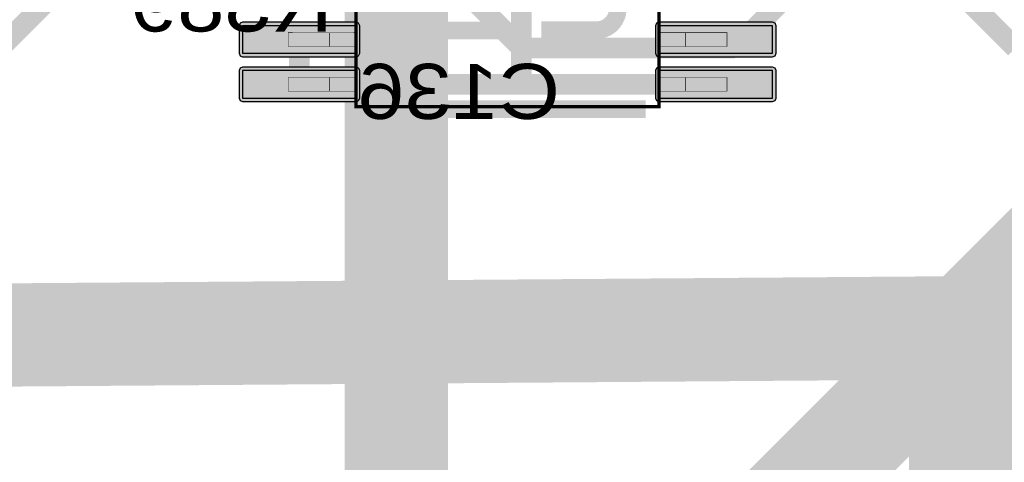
# Model space of a CAD drawing. Header units: millimetres. Extents: x -8 to 125, y -6 to 113.
# Tile 119 of 142: x 89.69 to 103.99, y 34.62 to 41.05. Entities that reach past the tile are written whole.
import ezdxf
from ezdxf.enums import TextEntityAlignment as Align

# ---------------------------------------------------------------- set-up
doc = ezdxf.new("R2010")
doc.units = ezdxf.units.MM
for name, color, linetype, true_color in [('Bottom Layer', 7, 'Continuous', 0x0000ff), ('Bottom Silkscreen Layer', 7, 'Continuous', 0x66cc33), ('Component Shape Layer', 7, 'Continuous', 0x00cccc), ('Inner1', 7, 'Continuous', 0x999966), ('Inner2', 7, 'Continuous', 0x008000), ('Pin Floating Layer', 7, 'Continuous', 0xff99ff), ('Pin Soldering Layer', 7, 'Continuous', 0xcc9999), ('Top Layer', 7, 'Continuous', 0xff0000), ('Top Paste Mask Layer', 7, 'Continuous', 0x808080), ('Top Silkscreen Layer', 7, 'Continuous', 0xffcc00), ('Top Solder Mask Layer', 7, 'Continuous', 0x800080)]:
    doc.layers.add(name, color=color, linetype=linetype, true_color=true_color)
doc.styles.get("Standard").update_dxf_attribs({"font": 'arial.ttf'})

msp = doc.modelspace()

# ---------------------------------------------------------------- hatches: boundary and pattern name
at = {"layer": 'Pin Floating Layer'}
for points in [[(94.18595377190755, 40.862687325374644), (94.18595377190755, 40.66309372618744), (94.58595377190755, 40.66309372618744), (94.58595377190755, 40.863093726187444)], [(99.36245872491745, 40.66352552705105), (99.36245872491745, 40.863119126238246), (98.96245872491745, 40.863119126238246), (98.96245872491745, 40.66311912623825)], [(94.18595377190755, 40.212700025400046), (94.18595377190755, 40.01310642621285), (94.58595377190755, 40.01310642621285), (94.58595377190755, 40.213106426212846)], [(99.36245872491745, 40.013538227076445), (99.36245872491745, 40.21313182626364), (98.96245872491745, 40.21313182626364), (98.96245872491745, 40.013131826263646)]]:
    msp.add_hatch(color=256, dxfattribs=at).paths.add_polyline_path(points)
at = {"layer": 'Pin Soldering Layer'}
for points in [[(94.18849377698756, 40.862687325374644), (94.18849377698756, 40.66309372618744), (93.58811277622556, 40.66309372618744), (93.58811277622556, 40.863093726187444)], [(99.35991871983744, 40.66352552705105), (99.35991871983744, 40.863119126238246), (99.96029972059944, 40.863119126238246), (99.96029972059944, 40.66311912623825)], [(94.18849377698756, 40.212700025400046), (94.18849377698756, 40.01310642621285), (93.58811277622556, 40.01310642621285), (93.58811277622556, 40.213106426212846)], [(99.35991871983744, 40.013538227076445), (99.35991871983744, 40.21313182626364), (99.96029972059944, 40.21313182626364), (99.96029972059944, 40.013131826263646)]]:
    msp.add_hatch(color=256, dxfattribs=at).paths.add_polyline_path(points)
at = {"layer": 'Top Layer'}
for points in [[(94.5765938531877, 40.96301752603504), (92.92658115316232, 40.96301752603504), (92.92658115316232, 40.56301752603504), (94.5765938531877, 40.56301752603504)], [(100.6218059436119, 40.96301752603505), (98.97179324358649, 40.96301752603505), (98.97179324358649, 40.563017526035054), (100.6218059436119, 40.563017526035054)], [(94.5765938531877, 40.31328422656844), (92.92658115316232, 40.31328422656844), (92.92658115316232, 39.91328422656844), (94.5765938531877, 39.91328422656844)], [(100.6218059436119, 40.313284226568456), (98.97179324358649, 40.313284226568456), (98.97179324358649, 39.91328422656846), (100.6218059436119, 39.91328422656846)]]:
    msp.add_hatch(color=256, dxfattribs=at).paths.add_polyline_path(points)
at = {"layer": 'Top Paste Mask Layer'}
for points in [[(94.5765938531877, 40.96301752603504), (92.92658115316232, 40.96301752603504), (92.92658115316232, 40.56301752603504), (94.5765938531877, 40.56301752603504)], [(100.6218059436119, 40.96301752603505), (98.97179324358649, 40.96301752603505), (98.97179324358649, 40.563017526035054), (100.6218059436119, 40.563017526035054)], [(94.5765938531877, 40.31328422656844), (92.92658115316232, 40.31328422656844), (92.92658115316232, 39.91328422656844), (94.5765938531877, 39.91328422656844)], [(100.6218059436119, 40.313284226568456), (98.97179324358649, 40.313284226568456), (98.97179324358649, 39.91328422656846), (100.6218059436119, 39.91328422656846)]]:
    msp.add_hatch(color=256, dxfattribs=at).paths.add_polyline_path(points)
at = {"layer": 'Top Solder Mask Layer'}
for points in [[(94.5765938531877, 41.013817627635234), (92.92658115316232, 41.013817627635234), (92.89066005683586, 40.99893862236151), (92.8757810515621, 40.96301752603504), (92.87578105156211, 40.56301752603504), (92.89066005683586, 40.52709642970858), (92.92658115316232, 40.512217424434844), (94.5765938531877, 40.512217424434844), (94.61251494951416, 40.52709642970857), (94.62739395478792, 40.56301752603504), (94.6273939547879, 40.96301752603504), (94.61251494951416, 40.9989386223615)], [(100.6218059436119, 41.013817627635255), (98.97179324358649, 41.013817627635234), (98.93587214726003, 40.99893862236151), (98.9209931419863, 40.96301752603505), (98.92099314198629, 40.56301752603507), (98.93587214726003, 40.52709642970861), (98.97179324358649, 40.51221742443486), (100.6218059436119, 40.51221742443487), (100.65772703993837, 40.5270964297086), (100.67260604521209, 40.563017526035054), (100.6726060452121, 40.96301752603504), (100.65772703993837, 40.9989386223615)], [(94.5765938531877, 40.36408432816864), (92.92658115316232, 40.36408432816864), (92.89066005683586, 40.34920532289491), (92.8757810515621, 40.31328422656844), (92.87578105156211, 39.91328422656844), (92.89066005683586, 39.87736313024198), (92.92658115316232, 39.86248412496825), (94.5765938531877, 39.86248412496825), (94.61251494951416, 39.877363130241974), (94.62739395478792, 39.91328422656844), (94.6273939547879, 40.31328422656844), (94.61251494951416, 40.3492053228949)], [(100.6218059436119, 40.36408432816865), (98.97179324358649, 40.36408432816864), (98.93587214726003, 40.34920532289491), (98.9209931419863, 40.313284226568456), (98.92099314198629, 39.91328422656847), (98.93587214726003, 39.87736313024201), (98.97179324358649, 39.86248412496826), (100.6218059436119, 39.862484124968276), (100.65772703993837, 39.877363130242), (100.67260604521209, 39.91328422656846), (100.6726060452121, 40.31328422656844), (100.65772703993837, 40.3492053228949)]]:
    msp.add_hatch(color=256, dxfattribs=at).paths.add_polyline_path(points)

# ---------------------------------------------------------------- linework, layer by layer
at = {"layer": 'Bottom Layer', "const_width": 0.30000000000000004}
for points in [[(100.07620015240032, 40.64008128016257), (101.8455676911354, 42.409448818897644)], [(96.26834645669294, 41.35000762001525), (96.97827025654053, 40.64008128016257)], [(96.97827025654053, 40.64008128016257), (100.07620015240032, 40.64008128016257)]]:
    msp.add_lwpolyline(points, dxfattribs=at)
at = {"layer": 'Bottom Silkscreen Layer', "const_width": 0.25400050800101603}
for points in [[(95.57835153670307, 41.20380492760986, 0.41421356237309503), (95.88818135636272, 40.89397510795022)], [(95.57835153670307, 41.20380492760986, 0.41421356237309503), (95.88818135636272, 40.89397510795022)], [(98.06405130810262, 40.89979171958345, 0.41423912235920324), (98.37388112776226, 41.20964693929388)], [(98.06405130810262, 40.89979171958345, 0.41423912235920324), (98.37388112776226, 41.20964693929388)]]:
    msp.add_lwpolyline(points, format="xyb", dxfattribs=at)
for points in [[(97.26400050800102, 40.899842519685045), (98.06400050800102, 40.899842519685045)], [(97.26400050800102, 40.899842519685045), (98.06400050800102, 40.899842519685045)], [(96.68810515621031, 40.893975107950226), (95.88813055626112, 40.893975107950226)], [(96.68810515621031, 40.893975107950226), (95.88813055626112, 40.893975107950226)]]:
    msp.add_lwpolyline(points, dxfattribs=at)
at = {"layer": 'Component Shape Layer', "const_width": 0.05080010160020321}
msp.add_lwpolyline([(98.97419354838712, 47.58808737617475), (98.9741935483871, 39.78808737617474), (94.5741935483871, 39.78808737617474), (94.57419354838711, 47.58808737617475)], close=True, dxfattribs=at)
msp.add_lwpolyline([(98.97419354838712, 47.58808737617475), (98.9741935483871, 39.78808737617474), (94.5741935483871, 39.78808737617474), (94.57419354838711, 47.58808737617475)], close=True, dxfattribs=at)
at = {"layer": 'Inner1', "const_width": 1.5000025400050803}
for points in [[(103.35280670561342, 36.57607315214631), (75.54025908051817, 36.36619253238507)], [(103.35280670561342, 36.57607315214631), (111.50622301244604, 36.57607315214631)], [(103.35280670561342, 33.020066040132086), (103.35280670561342, 36.57607315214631)]]:
    msp.add_lwpolyline(points, dxfattribs=at)
at = {"layer": 'Inner2'}
for points, const_width in [([(95.16054102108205, 52.91046990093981), (95.16054102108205, 32.93041656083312)], 1.50000254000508), ([(93.1226314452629, 26.28905257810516), (105.21831343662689, 38.384734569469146)], 1.5000025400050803)]:
    msp.add_lwpolyline(points, dxfattribs=dict(at, const_width=const_width))
at = {"layer": 'Pin Floating Layer', "const_width": 0.005080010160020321}
for points in [[(94.18595377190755, 40.862687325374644), (94.18595377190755, 40.66309372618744), (94.58595377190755, 40.66309372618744), (94.58595377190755, 40.863093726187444)], [(94.18595377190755, 40.862687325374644), (94.18595377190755, 40.66309372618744), (94.58595377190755, 40.66309372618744), (94.58595377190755, 40.863093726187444)], [(99.36245872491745, 40.66352552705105), (99.36245872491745, 40.863119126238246), (98.96245872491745, 40.863119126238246), (98.96245872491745, 40.66311912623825)], [(99.36245872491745, 40.66352552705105), (99.36245872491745, 40.863119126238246), (98.96245872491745, 40.863119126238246), (98.96245872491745, 40.66311912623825)], [(94.18595377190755, 40.212700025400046), (94.18595377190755, 40.01310642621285), (94.58595377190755, 40.01310642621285), (94.58595377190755, 40.213106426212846)], [(94.18595377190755, 40.212700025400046), (94.18595377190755, 40.01310642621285), (94.58595377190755, 40.01310642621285), (94.58595377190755, 40.213106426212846)], [(99.36245872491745, 40.013538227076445), (99.36245872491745, 40.21313182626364), (98.96245872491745, 40.21313182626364), (98.96245872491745, 40.013131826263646)], [(99.36245872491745, 40.013538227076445), (99.36245872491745, 40.21313182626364), (98.96245872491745, 40.21313182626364), (98.96245872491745, 40.013131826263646)]]:
    msp.add_lwpolyline(points, close=True, dxfattribs=at)
at = {"layer": 'Pin Soldering Layer', "const_width": 0.005080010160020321}
for points in [[(94.18849377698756, 40.862687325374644), (94.18849377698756, 40.66309372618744), (93.58811277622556, 40.66309372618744), (93.58811277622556, 40.863093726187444)], [(94.18849377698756, 40.862687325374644), (94.18849377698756, 40.66309372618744), (93.58811277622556, 40.66309372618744), (93.58811277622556, 40.863093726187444)], [(99.35991871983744, 40.66352552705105), (99.35991871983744, 40.863119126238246), (99.96029972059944, 40.863119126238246), (99.96029972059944, 40.66311912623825)], [(99.35991871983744, 40.66352552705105), (99.35991871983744, 40.863119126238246), (99.96029972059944, 40.863119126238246), (99.96029972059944, 40.66311912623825)], [(94.18849377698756, 40.212700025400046), (94.18849377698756, 40.01310642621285), (93.58811277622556, 40.01310642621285), (93.58811277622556, 40.213106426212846)], [(94.18849377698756, 40.212700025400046), (94.18849377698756, 40.01310642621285), (93.58811277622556, 40.01310642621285), (93.58811277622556, 40.213106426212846)], [(99.35991871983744, 40.013538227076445), (99.35991871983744, 40.21313182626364), (99.96029972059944, 40.21313182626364), (99.96029972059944, 40.013131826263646)], [(99.35991871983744, 40.013538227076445), (99.35991871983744, 40.21313182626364), (99.96029972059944, 40.21313182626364), (99.96029972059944, 40.013131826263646)]]:
    msp.add_lwpolyline(points, close=True, dxfattribs=at)
at = {"layer": 'Top Layer', "const_width": 0.30000000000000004}
for points in [[(92.13131826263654, 43.36322072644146), (89.40817881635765, 40.64008128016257)], [(104.14884429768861, 40.64008128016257), (102.07594615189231, 42.712979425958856)], [(96.97502921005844, 41.678633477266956), (96.97502921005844, 40.11328422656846)], [(93.75158750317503, 40.11328422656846), (93.75158750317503, 40.76301752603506)], [(96.97502921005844, 40.11328422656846), (93.75158750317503, 40.11328422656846)], [(99.7967995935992, 40.11328422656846), (96.97502921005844, 40.11328422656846)]]:
    msp.add_lwpolyline(points, dxfattribs=at)
at = {"layer": 'Top Layer'}
for points in [[(94.5765938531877, 40.96301752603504), (92.92658115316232, 40.96301752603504), (92.92658115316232, 40.56301752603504), (94.5765938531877, 40.56301752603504)], [(100.6218059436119, 40.96301752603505), (98.97179324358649, 40.96301752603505), (98.97179324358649, 40.563017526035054), (100.6218059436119, 40.563017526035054)], [(94.5765938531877, 40.31328422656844), (92.92658115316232, 40.31328422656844), (92.92658115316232, 39.91328422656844), (94.5765938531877, 39.91328422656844)], [(100.6218059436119, 40.313284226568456), (98.97179324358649, 40.313284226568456), (98.97179324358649, 39.91328422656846), (100.6218059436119, 39.91328422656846)]]:
    msp.add_lwpolyline(points, close=True, dxfattribs=at)
at = {"layer": 'Top Paste Mask Layer'}
for points in [[(94.5765938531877, 40.96301752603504), (92.92658115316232, 40.96301752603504), (92.92658115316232, 40.56301752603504), (94.5765938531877, 40.56301752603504)], [(100.6218059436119, 40.96301752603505), (98.97179324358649, 40.96301752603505), (98.97179324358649, 40.563017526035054), (100.6218059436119, 40.563017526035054)], [(94.5765938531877, 40.31328422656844), (92.92658115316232, 40.31328422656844), (92.92658115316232, 39.91328422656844), (94.5765938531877, 39.91328422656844)], [(100.6218059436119, 40.313284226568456), (98.97179324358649, 40.313284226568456), (98.97179324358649, 39.91328422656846), (100.6218059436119, 39.91328422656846)]]:
    msp.add_lwpolyline(points, close=True, dxfattribs=at)
at = {"layer": 'Top Silkscreen Layer', "const_width": 0.25400050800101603}
msp.add_lwpolyline([(98.78166116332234, 39.751079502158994), (94.76672593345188, 39.751079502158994)], dxfattribs=at)
msp.add_lwpolyline([(98.78166116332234, 39.751079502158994), (94.76672593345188, 39.751079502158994)], dxfattribs=at)
at = {"layer": 'Top Solder Mask Layer'}
for points in [[(94.5765938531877, 41.013817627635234), (92.92658115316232, 41.013817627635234), (92.89066005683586, 40.99893862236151), (92.8757810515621, 40.96301752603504), (92.87578105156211, 40.56301752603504), (92.89066005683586, 40.52709642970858), (92.92658115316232, 40.512217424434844), (94.5765938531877, 40.512217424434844), (94.61251494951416, 40.52709642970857), (94.62739395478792, 40.56301752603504), (94.6273939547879, 40.96301752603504), (94.61251494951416, 40.9989386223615)], [(100.6218059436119, 41.013817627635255), (98.97179324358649, 41.013817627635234), (98.93587214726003, 40.99893862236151), (98.9209931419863, 40.96301752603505), (98.92099314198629, 40.56301752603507), (98.93587214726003, 40.52709642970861), (98.97179324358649, 40.51221742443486), (100.6218059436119, 40.51221742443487), (100.65772703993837, 40.5270964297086), (100.67260604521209, 40.563017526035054), (100.6726060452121, 40.96301752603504), (100.65772703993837, 40.9989386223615)], [(94.5765938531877, 40.36408432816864), (92.92658115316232, 40.36408432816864), (92.89066005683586, 40.34920532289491), (92.8757810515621, 40.31328422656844), (92.87578105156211, 39.91328422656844), (92.89066005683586, 39.87736313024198), (92.92658115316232, 39.86248412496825), (94.5765938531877, 39.86248412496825), (94.61251494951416, 39.877363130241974), (94.62739395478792, 39.91328422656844), (94.6273939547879, 40.31328422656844), (94.61251494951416, 40.3492053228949)], [(100.6218059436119, 40.36408432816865), (98.97179324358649, 40.36408432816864), (98.93587214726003, 40.34920532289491), (98.9209931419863, 40.313284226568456), (98.92099314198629, 39.91328422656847), (98.93587214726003, 39.87736313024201), (98.97179324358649, 39.86248412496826), (100.6218059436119, 39.862484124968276), (100.65772703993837, 39.877363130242), (100.67260604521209, 39.91328422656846), (100.6726060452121, 40.31328422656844), (100.65772703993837, 40.3492053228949)]]:
    msp.add_lwpolyline(points, close=True, dxfattribs=at)

# ---------------------------------------------------------------- texts
at = {"layer": 'Bottom Silkscreen Layer', "text_generation_flag": 2, "width": 1.1}
for s, p in [('R389', (94.23418846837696, 40.64008128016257)), ('C136', (97.53619507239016, 39.37007874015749))]:
    msp.add_text(s, height=0.8001016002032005, dxfattribs=at).set_placement(p, align=Align.BOTTOM_LEFT)

doc.saveas('drawing.dxf')
